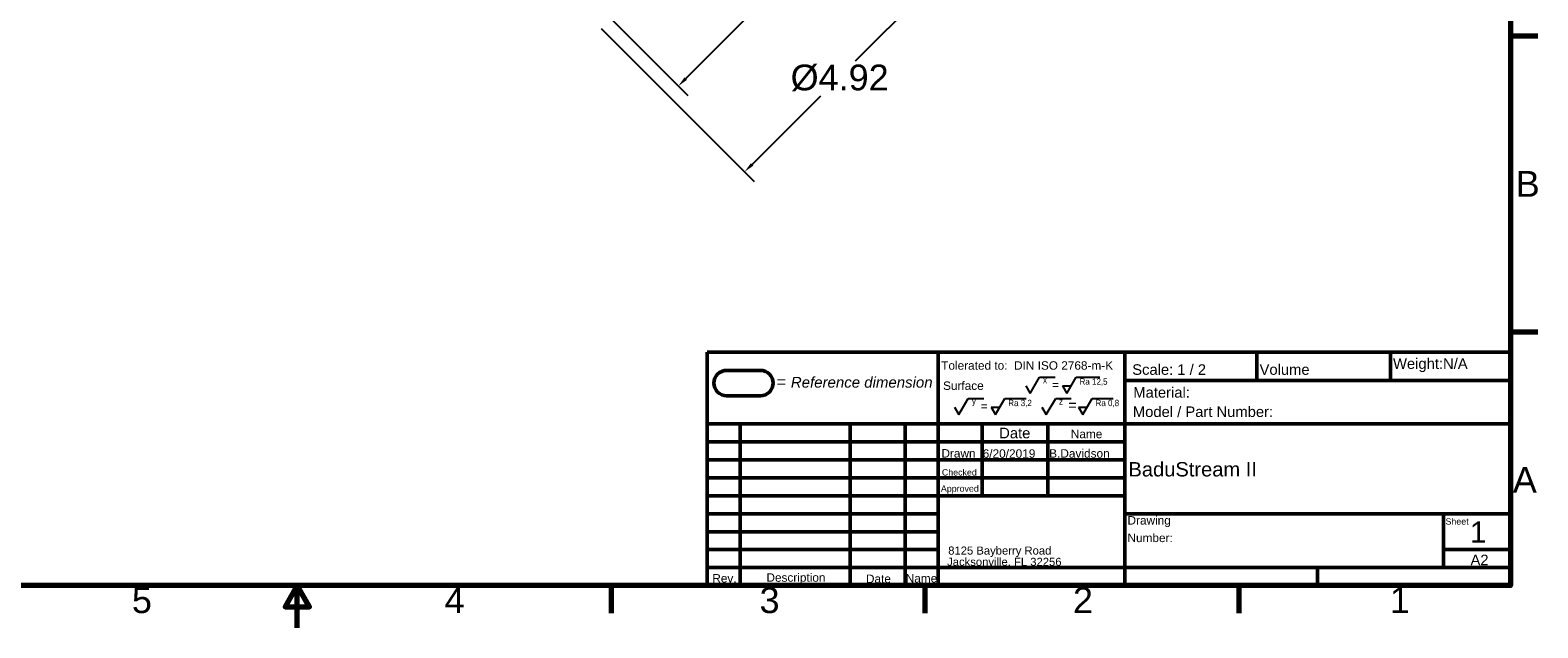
# Model space of a CAD drawing. Header units: inches. Extents: x 0 to 46.8, y 0 to 33.1.
# Tile 12 of 22: x 18.4 to 46.5, y 0 to 11.1. Entities that reach past the tile are written whole.
import ezdxf
from ezdxf.enums import TextEntityAlignment as Align

# ---------------------------------------------------------------- set-up
doc = ezdxf.new("R2010")
doc.units = ezdxf.units.IN
doc.header["$LTSCALE"] = 2
doc.header["$MEASUREMENT"] = 0
for name, color, linetype, lineweight in [('Border (ANSI)', 7, 'Continuous', 70), ('Dimension (ANSI)', 7, 'Continuous', 25), ('Sichtbare Kanten(DIN)', 7, 'Continuous', 50), ('Skizziergeometrie(DIN)', 7, 'Continuous', 50), ('Symbole(DIN)', 7, 'Continuous', 25)]:
    doc.layers.add(name, color=color, linetype=linetype, lineweight=lineweight)
doc.styles.add('Aktuell-DIN', font='arial.ttf')
doc.styles.add('Label Text (ANSI)', font='arial.ttf')
doc.styles.add('Note Text (ANSI)', font='arial.ttf')
doc.styles.get("Standard").update_dxf_attribs({"font": 'isocp.shx'})
doc.styles.add('STANDARD-3', font='arial.ttf')
doc.styles.add('Text Style48', font='arial.ttf')
doc.styles.add('Text Style50', font='arial.ttf')
doc.styles.add('Text Style54', font='arial.ttf')
doc.styles.add('Text Style55', font='arial.ttf')
doc.styles.add('Text Style56', font='arial.ttf')
doc.styles.add('Text Style57', font='arial.ttf')
doc.dimstyles.new('Default (ANSI)', dxfattribs={"dimscale": 2, "dimtxt": 0.24, "dimasz": 0.098425, "dimexe": 0.125, "dimexo": 0.0625, "dimgap": 0.031496, "dimtad": 0, "dimtih": 1, "dimtoh": 1, "dimrnd": 1e-08, "dimzin": 4, "dimdsep": 46, "dimtxsty": 'Note Text (ANSI)', "dimcen": 0.09, "dimdle": 0.393701, "dimclrd": 256, "dimclre": 256, "dimclrt": 256, "dimadec": 0, "dimazin": 1, "dimtfac": 0.5, "dimtofl": 0, "dimtmove": 0, "dimatfit": 3, "dimfxl": 1, "dimtolj": 1, "dimtzin": 4, "dimlwd": -1, "dimlwe": -1, "dimarcsym": 0})

# ---------------------------------------------------------------- blocks, each defined once
blk = doc.blocks.new('Borders Default Border')
at = {"layer": 'Border (ANSI)'}
for p, q in [((22.992, 5.512), (23.248, 5.512)), ((22.992, 2.756), (23.248, 2.756)), ((14.616, 0.394), (14.616, 0.138)), ((17.539, 0.394), (17.539, 0.138)), ((20.463, 0.394), (20.463, 0.138))]:
    blk.add_line(p, q, dxfattribs=at)
at = {"layer": 'Border (ANSI)', "flags": 128}
for points in [[(0.394, 0.394), (0.394, 16.142), (22.992, 16.142), (22.992, 0.394), (0.394, 0.394)], [(11.693, 0), (11.693, 0.394), (11.579, 0.197), (11.807, 0.197), (11.693, 0.394)]]:
    blk.add_lwpolyline(points, dxfattribs=at)
at = {"layer": 'Border (ANSI)', "char_height": 0.24, "attachment_point": 7, "style": 'Label Text (ANSI)'}
for s, insert in [('B', (23.042, 4.014)), ('A', (23.015, 1.258)), ('5', (10.153, 0.134)), ('4', (13.066, 0.138)), ('3', (15.999, 0.134)), ('2', (18.918, 0.138)), ('1', (21.869, 0.138))]:
    blk.add_mtext(s, dxfattribs=dict(at, insert=insert))
blk = doc.blocks.new('Title Blocks DIN')
at = {"layer": 'Sichtbare Kanten(DIN)'}
for p, q in [((3.937, 6.112), (3.937, 3.937)), ((11.417, 6.112), (3.937, 6.112)), ((6.087, 3.937), (6.087, 6.112)), ((7.827, 3.937), (7.827, 6.112)), ((9.057, 5.846), (9.057, 6.112)), ((10.301, 5.846), (10.301, 6.112)), ((11.417, 3.937), (11.417, 6.112)), ((4.432, 5.941), (4.117, 5.941)), ((7.827, 5.846), (11.417, 5.846)), ((4.117, 5.705), (4.432, 5.705)), ((3.937, 5.443), (11.417, 5.443)), ((4.244, 3.937), (4.244, 5.443)), ((5.268, 3.937), (5.268, 5.443)), ((5.78, 3.937), (5.78, 5.443)), ((6.496, 4.774), (6.496, 5.443)), ((7.11, 5.443), (7.11, 4.774)), ((3.937, 5.276), (6.087, 5.276)), ((6.087, 5.276), (7.827, 5.276)), ((3.937, 5.108), (6.087, 5.108)), ((6.087, 5.108), (7.827, 5.108)), ((3.937, 4.941), (6.087, 4.941)), ((6.087, 4.941), (7.827, 4.941)), ((3.937, 4.774), (6.087, 4.774)), ((6.087, 4.774), (7.827, 4.774)), ((3.937, 4.606), (6.087, 4.606)), ((7.827, 4.606), (11.417, 4.606)), ((10.795, 4.104), (10.795, 4.606)), ((3.937, 4.439), (6.087, 4.439)), ((6.087, 4.272), (3.937, 4.272)), ((10.795, 4.272), (11.417, 4.272)), ((3.937, 4.104), (6.087, 4.104)), ((6.087, 4.104), (7.827, 4.104)), ((7.827, 4.104), (11.417, 4.104)), ((9.622, 3.937), (9.622, 4.104)), ((3.937, 3.937), (11.417, 3.937))]:
    blk.add_line(p, q, dxfattribs=at)
for centre, start, end in [((4.117, 5.823), 90, 270), ((4.432, 5.823), 270, 90)]:
    blk.add_arc(centre, 0.118, start, end, dxfattribs=at)
at = {"layer": 'Skizziergeometrie(DIN)', "color": 7, "linetype": 'Continuous', "lineweight": 25}
for p, q in [((6.904, 5.796), (6.944, 5.727)), ((6.944, 5.727), (7.031, 5.878)), ((7.031, 5.878), (7.176, 5.878)), ((7.245, 5.796), (7.285, 5.727)), ((7.245, 5.796), (7.325, 5.796)), ((7.285, 5.727), (7.372, 5.878)), ((7.372, 5.878), (7.593, 5.878)), ((6.28, 5.529), (6.368, 5.68)), ((6.368, 5.68), (6.512, 5.68)), ((6.621, 5.529), (6.709, 5.68)), ((6.709, 5.68), (6.906, 5.68)), ((7.094, 5.529), (7.182, 5.68)), ((7.182, 5.68), (7.326, 5.68)), ((7.435, 5.529), (7.523, 5.68)), ((7.523, 5.68), (7.717, 5.68)), ((6.24, 5.598), (6.28, 5.529)), ((6.581, 5.598), (6.661, 5.598)), ((6.581, 5.598), (6.621, 5.529)), ((7.054, 5.598), (7.094, 5.529)), ((7.395, 5.598), (7.435, 5.529)), ((7.395, 5.598), (7.475, 5.598))]:
    blk.add_line(p, q, dxfattribs=at)
at = {"layer": 'Skizziergeometrie(DIN)', "color": 7}
for height, style, p in [(0.0787, 'Text Style48', (7.149, 5.767)), (0.0787, 'Text Style48', (6.485, 5.569)), (0.0984, 'Text Style50', (7.299, 5.569))]:
    blk.add_text('=', height=height, dxfattribs=dict(at, style=style)).set_placement(p)
at = {"layer": 'Skizziergeometrie(DIN)', "color": 7, "char_height": 0.05906, "attachment_point": 1}
for s, insert in [('\\fArial|b0|i0;\\W0.90;\\H0.0591;x', (7.064, 5.88)), ('\\fArial|b0|i0;\\W0.90;\\H0.0591;Ra 12,5', (7.405, 5.866)), ('\\fArial|b0|i0;\\W0.90;\\H0.0591;y', (6.402, 5.685)), ('\\fArial|b0|i0;\\W0.90;\\H0.0591;Ra 3,2', (6.741, 5.667)), ('\\fArial|b0|i0;\\W0.90;\\H0.0591;z', (7.213, 5.682)), ('\\fArial|b0|i0;\\W0.90;\\H0.0591;Ra 0,8', (7.554, 5.667))]:
    blk.add_mtext(s, dxfattribs=dict(at, insert=insert))
at = {"layer": 'Symbole(DIN)', "color": 7, "attachment_point": 7}
for s, insert, char_height in [('\\fArial|b0|i0;\\H0.0787;Tolerated to:  DIN ISO 2768-m-K', (6.116, 5.946), 0.07874), ('\\fArial|b0|i0;\\H0.0984;Scale: 1 / 2', (7.895, 5.898), 0.09843), ('\\fArial|b0|i0;\\H0.0984;Volume', (9.081, 5.898), 0.09843), ('\\fArial|b0|i0;\\H0.0984;Weight:N/A', (10.324, 5.925), 0.09843), ('\\fArial|b0|i0;\\H0.0787;Surface', (6.133, 5.758), 0.07874), ('\\fArial|b0|i0;\\H0.0590;Sheet', (10.813, 4.504), 0.059), ('\\fArial|b0|i0;\\H0.0750;8125 Bayberry Road', (6.181, 4.203), 0.075), ('\\fArial|b0|i0;\\H0.0750;Jacksonville, FL 32256', (6.171, 4.107), 0.075)]:
    blk.add_mtext(s, dxfattribs=dict(at, insert=insert, char_height=char_height))
at = {"layer": 'Symbole(DIN)', "color": 7, "insert": (4.583, 5.89), "char_height": 0.1378, "attachment_point": 1, "style": 'STANDARD-3'}
blk.add_mtext('\\fArial|b0|i0;\\H0.1102;= \\fArial|b0|i1;\\H0.1000;Reference dimension', dxfattribs=at)
at = {"layer": 'Symbole(DIN)', "color": 7, "insert": (7.905, 5.785), "char_height": 0.09843, "attachment_point": 1, "line_spacing_factor": 0.415}
blk.add_mtext('\\fArial|b0|i0;\\H0.0984;Material:', dxfattribs=at)
at = {"layer": 'Symbole(DIN)', "color": 7, "attachment_point": 1}
for s, insert, char_height, width, line_spacing_factor in [('\\fArial|b0|i0;\\H0.0984;Model / Part Number:', (7.901, 5.605), 0.09843, 1.50877, 0.415), ('\\fArial|b0|i0;\\H0.0787;Drawing Number:', (7.851, 4.584), 0.07874, 0.79213, 1.245)]:
    blk.add_mtext(s, dxfattribs=dict(at, insert=insert, char_height=char_height, width=width, line_spacing_factor=line_spacing_factor))
at = {"layer": 'Symbole(DIN)', "color": 7, "style": 'Aktuell-DIN'}
for s, insert, char_height, width, attachment_point in [('\\fArial|b0|i0;\\H0.0984;Date', (6.801, 5.307), 0.09843, 0.58272, 8), ('\\fArial|b0|i0;Name', (7.47, 5.308), 0.07874, 0.67721, 8), ('\\fArial|b0|i0;\\H0.0787;Drawn', (6.118, 5.128), 0.07874, 0.40748, 7), ('\\fArial|b0|i0;\\H0.0590;Checked', (6.122, 4.961), 0.059, 0.40748, 7), ('\\fArial|b0|i0;\\H0.0590;Approved', (6.113, 4.793), 0.059, 0.40748, 7), ('\\fArial|b0|i0;\\H0.0787;Rev.', (4.097, 3.964), 0.07874, 0.2732, 8), ('\\fArial|b0|i0;\\H0.0787;Description', (4.763, 3.949), 0.07874, 0.98425, 8), ('\\fArial|b0|i0;\\H0.0787;Date', (5.531, 3.96), 0.07874, 0.44751, 8), ('\\fArial|b0|i0;\\H0.0787;Name', (5.932, 3.964), 0.07874, 0.30118, 8)]:
    blk.add_mtext(s, dxfattribs=dict(at, insert=insert, char_height=char_height, width=width, attachment_point=attachment_point))
at = {"layer": 'Symbole(DIN)', "color": 7}
for tag, p, height, style in [('ERSTELLUNGSDATUM_001', (6.502, 5.127), 0.079, 'Text Style55'), ('AUTOR_001', (7.121, 5.128), 0.079, 'Text Style55'), ('BEZEICHNUNG_001', (7.86, 4.953), 0.134, 'Text Style54'), ('Blattnummer_001', (11.041, 4.338), 0.196, 'Text Style56'), ('Blattgröße_001', (11.046, 4.127), 0.098, 'Text Style57')]:
    blk.add_attdef(tag, p, '', height=height, dxfattribs=dict(at, style=style))
at = {"layer": 'Symbole(DIN)', "color": 7, "style": 'Text Style55'}
for tag, p in [('KONTROLLDATUM', (6.521, 4.958)), ('KONTROLLIERT_VON', (7.125, 4.965)), ('GENEHM.DAT._KONSTR.', (6.52, 4.796)), ('KONSTR._GEN._VON', (7.129, 4.791))]:
    blk.add_attdef(tag, text='', height=0.079, dxfattribs=at).set_placement(p, align=Align.BOTTOM_LEFT)
blk = doc.blocks.new('*D9')
at = {"layer": 'Defpoints', "color": 0, "transparency": 16777216}
for p in [(32.287, 14.519), (29.171, 11.404), (30.485, 10.09)]:
    blk.add_point(p, dxfattribs=at)
at = {"layer": 'Dimension (ANSI)', "transparency": 16777216}
for p, q in [((32.375, 14.431), (33.777, 13.029)), ((33.461, 13.067), (32.364, 11.97)), ((29.26, 11.315), (30.662, 9.914)), ((30.624, 10.23), (31.721, 11.327))]:
    blk.add_line(p, q, dxfattribs=at)
for points in [[(33.438, 13.09), (33.484, 13.044), (33.6, 13.206)], [(30.601, 10.253), (30.647, 10.206), (30.485, 10.09)]]:
    blk.add_solid(points, dxfattribs=at)
at = {"layer": 'Dimension (ANSI)', "transparency": 16777216, "insert": (31.051, 11.907), "char_height": 0.48, "attachment_point": 1, "style": 'Note Text (ANSI)'}
blk.add_mtext('\\A1; \\fArial|b0|i0;\\H0.4800;Ø4.49', dxfattribs=at)
blk = doc.blocks.new('*D10')
at = {"layer": 'Defpoints', "color": 0, "transparency": 16777216}
for p in [(32.441, 14.729), (35.199, 11.971), (28.961, 11.25)]:
    blk.add_point(p, dxfattribs=at)
at = {"layer": 'Dimension (ANSI)', "transparency": 16777216}
for p, q in [((32.53, 14.641), (35.376, 11.795)), ((35.06, 11.832), (33.781, 10.553)), ((29.05, 11.161), (31.896, 8.315)), ((31.859, 8.631), (33.138, 9.91))]:
    blk.add_line(p, q, dxfattribs=at)
for points in [[(35.037, 11.855), (35.083, 11.809), (35.199, 11.971)], [(31.835, 8.654), (31.882, 8.608), (31.719, 8.492)]]:
    blk.add_solid(points, dxfattribs=at)
at = {"layer": 'Dimension (ANSI)', "transparency": 16777216, "insert": (32.577, 10.49), "char_height": 0.48, "attachment_point": 1, "style": 'Note Text (ANSI)'}
blk.add_mtext('\\A1;\\fArial|b0|i0;\\H0.4800;Ø4.92', dxfattribs=at)

msp = doc.modelspace()

# ---------------------------------------------------------------- block references
at = {"xscale": 2, "yscale": 2, "zscale": 2}
msp.add_blockref('Borders Default Border', (0, 0), dxfattribs=at)
msp.add_blockref('Title Blocks DIN', (23.15, -7.087), dxfattribs=at).add_auto_attribs({'ERSTELLUNGSDATUM_001': '6/20/2019', 'AUTOR_001': 'B.Davidson', 'BEZEICHNUNG_001': 'BaduStream II', 'Blattnummer_001': '1', 'Blattgröße_001': 'A2'})

# ---------------------------------------------------------------- dimensions: what is measured, and where the dimension line sits
at = {"layer": 'Dimension (ANSI)'}
for base, p1, p2, angle, text, picture, middle in [((35.199, 11.971), (28.961, 11.25), (32.441, 14.729), 225, '\\fArial|b0|i0;\\H0.4800;Ø<>', '*D10', (33.459, 10.231)), ((30.485, 10.09), (32.287, 14.519), (29.171, 11.404), 45, ' \\fArial|b0|i0;\\H0.4800;Ø4.49', '*D9', (32.043, 11.648))]:
    dim = msp.add_linear_dim(base=base, p1=p1, p2=p2, angle=angle, text=text, dimstyle='Default (ANSI)', override={"dimgap": 0.031496, "dimdec": 2, "dimtol": 0, "dimlim": 0, "dimtp": 0, "dimtm": 0, "dimtdec": 2, "dimatfit": 1}, dxfattribs=at)
    dim.commit()
    dim.dimension.update_dxf_attribs({"geometry": picture, "text_midpoint": middle, "dimtype": 160})

doc.saveas('drawing.dxf')
